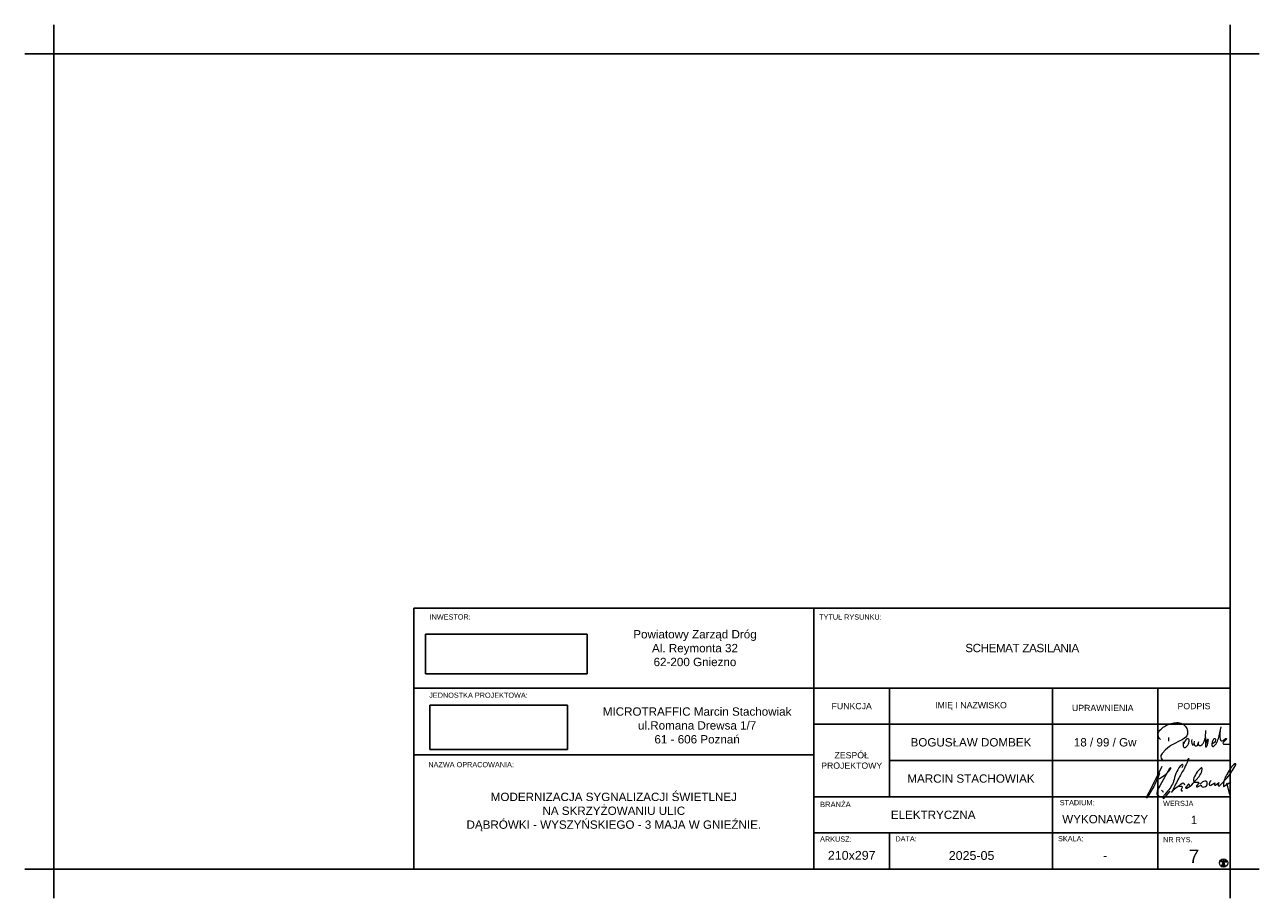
# Paper-space layout 'PE Rysunek 7' of a CAD drawing. Header units: metres. Extents: x 0 to 297, y 0 to 210.
import ezdxf

# ---------------------------------------------------------------- set-up
doc = ezdxf.new("R2010")
doc.units = ezdxf.units.M
doc.header["$LTSCALE"] = 1000
doc.header["$MEASUREMENT"] = 0
for name, color, linetype in [('IR - wydruk', 7, 'Continuous'), ('MT IR - sygnalizatory projektowane', 7, 'Continuous'), ('MT IR - wydruk', 7, 'Continuous'), ('PS - tabelka', 7, 'Continuous')]:
    doc.layers.add(name, color=color, linetype=linetype)
doc.layers.add('MT IR - podpisy', color=7, linetype='Continuous', lineweight=0, true_color=0xffffff)
doc.layers.add('MT IR - wydruk granice', color=255, linetype='Continuous', plot=False)
doc.styles.get("Standard").update_dxf_attribs({"font": 'arial.ttf'})
picture_1 = doc.add_image_def('image1.png', size_in_pixel=(364, 118))
picture_2 = doc.add_image_def('image2.png', size_in_pixel=(317, 78))

# ---------------------------------------------------------------- blocks, each defined once
blk = doc.blocks.new('Podpis_Bogusław_DOMBEK')
at = {"layer": 'MT IR - podpisy', "color": 5}
for points in [[(-0.02, 5.03, -0.443693), (-0.11, 7.22, -0.130118), (2.2, 8.73, -0.074709), (3.56, 9.02, -0.271957), (6, 8.12, -0.127235), (6.49, 7.05, -0.226272), (6.11, 5.57, -0.067186), (4.67, 4.68), (3.14, 3.9, 0.063085), (1.22, 2.55), (0.4, 1.64, 0.669693), (1.11, -0.12)], [(9.06, 4.02, 0.74923), (9.92, 3.69, 0.165442), (10.8, 5.47), (10.92, 7.13)], [(12.76, 5.07, 0.16975), (12.33, 3.62, 0.669492), (12.94, 3.44, 0.116775), (13.67, 4.59, 0.053077), (14.09, 5.87), (14.57, 8.07)], [(14.33, 6.97, 0.083662), (14.32, 5.1, 0.618925), (15.06, 4.73), (15.64, 5.22, -0.935376), (15.84, 5.07), (15.09, 4.24, 0.865664), (15.25, 3.91, 0.075352), (16.71, 3.9)], [(5.48, 4.46, 0.097893), (5.46, 3.42, 0.600981), (6.12, 3.17, 0.153751), (6.84, 4.23, 0.089032), (6.9, 4.92, 0.557983), (6.35, 5.13, 0.180175), (5.63, 3.97)], [(7.52, 4.96, 0.150292), (7.61, 3.89, 0.835728), (8.08, 3.92), (8.14, 4.61)], [(8.08, 3.92, 0.551776), (8.93, 3.53), (9.19, 4.5)], [(10.8, 5.47), (10.8, 3.39, 0.885134), (11.16, 3.37, 0.075804), (11.5, 4.87, 1.038315), (11.28, 4.96, 0.107077), (10.8, 3.39)], [(12.76, 5.07, -1.14846), (13.21, 4.82, -0.282746), (12.44, 3.98)]]:
    blk.add_lwpolyline(points, format="xyb", dxfattribs=at)
blk.add_lwpolyline([(1.95, 5.47), (1.9, 4.65), (2.13, 4.76)], dxfattribs=at)
blk = doc.blocks.new('Podpis_Marcin Stachowiak')
at = {"layer": 'MT IR - podpisy', "color": 5}
for points in [[(9.94, 9.08), (10.23, 9.38, -0.029044), (8.39, 5.72, 0.018926), (6.85, 2.84), (6.03, 1.22, -0.120454), (7.59, 2.7), (8.59, 3.48, -0.691743), (9.11, 3)], [(2.59, 5.13, 0.711921), (3.14, 4.58, 0.110492), (5.82, 6.89, 1.410869), (5.59, 7.03), (3.22, 2.86, 0.093964), (2.5, 1.09, 0.496185), (3, 0.53)], [(8.63, 7.23), (8.82, 7.75, 0.804479), (8.49, 7.9, 0.106667), (7.32, 6.24, 0.044822), (6.66, 4.33, -0.124932), (5.13, 1.61), (4.43, 0.77, 0.112233), (3.97, 0.1, 0.61833), (4.25, -0.17), (5.76, 1.54)], [(10.31, 2.92, 1.025422), (10.05, 3.16), (9.46, 2.55, 0.855184), (9.73, 2.28, 0.101422), (11.28, 3.45), (12.66, 5.06, 0.093278), (13.37, 6.4), (13.42, 6.87, 0.837292), (13.05, 7.06, 0.137716), (11.31, 4.35, 0.510097), (11.85, 3.68), (12.33, 3.71, -0.627679), (12.57, 3.51), (12.02, 2.8, 0.735292), (12.29, 2.59), (13.12, 2.98, 0.377723), (13.92, 2.56, 0.375371), (14.63, 3.4, 0.490424), (14.07, 3.99, 0.218806), (12.92, 3.22)], [(15.6, 4.11, 0.215515), (15.07, 3.31, 0.630377), (15.49, 2.98), (16.47, 3.52), (16.37, 3.16, 0.829563), (16.59, 3.03), (17.41, 3.64), (17.24, 3.06, 0.732242), (17.59, 2.81), (19.38, 4.77), (20.03, 5.59), (20.79, 6.71), (21.5, 7.92, 0.786831), (21.29, 8.11, 0.133637), (20.23, 7.08), (19.34, 5.58, 0.144134), (18.5, 2.64), (20.3, 3.76)], [(3.15, 5.86, -0.043884), (1.56, 2.26), (0.26, 0, -1.051283), (0.05, 0.1)], [(3.62, 1.77, -0.355019), (4.02, 1.34)], [(7.59, 2.7), (8.25, 2.78, -0.6378), (8.58, 2.44), (8.35, 1.99, 0.841947), (8.76, 1.69)]]:
    blk.add_lwpolyline(points, format="xyb", dxfattribs=at)
for points in [[(0.05, 0.1), (1.39, 2.67), (3.8, 7.59)], [(19.28, 3.56), (19.99, 0.81)]]:
    blk.add_lwpolyline(points, dxfattribs=at)

psp = doc.layouts.new('PE Rysunek 7')

# ---------------------------------------------------------------- linework, layer by layer
at = {"layer": 'IR - wydruk', "color": 7}
for p, q in [((207.9, 50.55), (207.9, 24.43)), ((247.05, 50.55), (247.05, 7.01)), ((272.37, 15.72), (272.37, 50.55))]:
    psp.add_line(p, q, dxfattribs=at)
at = {"layer": 'IR - wydruk'}
psp.add_line((207.9, 15.72), (207.9, 7.01), dxfattribs=at)
psp.add_lwpolyline([(289.74, 202.98), (289.74, 202.98), (289.74, 7.01), (7.14, 7.01), (7.14, 202.98), (289.74, 202.98), (289.74, 202.98)], close=True, dxfattribs=at)
at = {"layer": 'IR - wydruk', "color": 7}
for points in [[(93.62, 69.72), (189.74, 69.72), (189.74, 50.53), (93.62, 50.53)], [(189.74, 69.74), (289.74, 69.74), (289.74, 50.55), (189.74, 50.55)], [(93.62, 50.53), (189.74, 50.53), (189.74, 34.53), (93.62, 34.53)], [(189.74, 50.55), (289.74, 50.55), (289.74, 41.85), (189.74, 41.85)], [(207.9, 41.85), (289.74, 41.85), (289.74, 33.14), (207.9, 33.14)], [(93.62, 34.53), (189.74, 34.53), (189.74, 6.99), (93.62, 6.99)], [(207.9, 33.14), (289.74, 33.14), (289.74, 24.43), (207.9, 24.43)], [(207.9, 33.14), (289.74, 33.14), (289.74, 24.43), (207.9, 24.43)], [(189.74, 24.43), (289.74, 24.43), (289.74, 15.72), (189.74, 15.72)], [(189.74, 15.72), (272.37, 15.72), (272.37, 7.01), (189.74, 7.01)], [(289.74, 7.01), (272.37, 7.01), (272.37, 15.72), (289.74, 15.72)]]:
    psp.add_lwpolyline(points, close=True, dxfattribs=at)
at = {"layer": 'IR - wydruk'}
psp.add_lwpolyline([(189.74, 41.85), (189.74, 24.43)], dxfattribs=at)
at = {"layer": 'IR - wydruk', "lineweight": 0}
for points in [[(287.39, 8.89), (287.36, 8.91), (287.39, 8.92), (287.43, 8.9), (287.46, 8.9)], [(287.4, 9.14), (287.44, 9.14), (287.45, 9.13)], [(287.43, 9.12), (287.4, 9.14)], [(287.43, 9.09), (287.41, 9.11), (287.44, 9.11)], [(287.85, 8.87), (287.82, 8.89), (287.79, 8.9), (287.76, 8.92), (287.71, 8.92), (287.68, 8.94), (287.64, 8.95), (287.6, 8.98), (287.57, 9.01), (287.54, 9.01), (287.5, 9.03), (287.47, 9.05), (287.44, 9.07), (287.41, 9.08), (287.44, 9.08)], [(287.5, 9.06), (287.46, 9.07), (287.44, 9.11), (287.5, 9.1)], [(287.53, 9.08), (287.51, 9.11), (287.48, 9.14), (287.45, 9.15), (287.46, 9.12)], [(287.53, 9.08), (287.56, 9.07), (287.59, 9.06), (287.63, 9.05), (287.66, 9.05), (287.7, 9.03), (287.73, 9.02), (287.76, 9), (287.78, 8.98), (287.83, 8.97), (287.86, 8.96), (287.89, 8.94), (287.94, 8.9)], [(287.57, 9), (287.54, 9.03), (287.53, 9.05)], [(287.63, 9.02), (287.66, 9), (287.68, 8.99)], [(287.77, 8.98), (287.78, 8.94), (287.81, 8.92), (287.85, 8.9), (287.89, 8.88)], [(287.87, 8.87), (287.91, 8.89), (287.95, 8.89), (287.98, 8.9), (288.02, 8.9)], [(287.9, 8.94), (287.94, 8.94), (287.99, 8.93), (288.02, 8.92), (288.04, 8.9)], [(288.03, 9.08), (288.01, 9.06), (287.99, 9.03)], [(288.04, 9.09), (288.02, 9.07), (288, 9.04)], [(288.01, 9.03), (287.99, 9.01)], [(288.05, 9.1), (288.02, 9.1), (288.01, 9.07)], [(288.04, 9.05), (288.02, 9.04), (288.01, 8.99)], [(288.04, 9.03), (288.01, 9.01)], [(288.04, 9.01), (288.02, 8.99), (288.01, 8.98)], [(288.04, 9), (288.03, 8.97), (288.01, 8.96)], [(288.01, 8.98), (288.01, 8.95)], [(288.05, 9.07), (288.03, 9.05), (288.02, 9.04)], [(288.05, 8.98), (288.02, 8.96)], [(288.05, 8.96), (288.03, 8.94), (288.02, 8.93)], [(288.02, 8.95), (288.02, 8.93)], [(288.08, 8.93), (288.05, 8.91), (288.02, 8.9)], [(288.06, 9.06), (288.04, 9.03), (288.03, 9.03)], [(288.06, 9.03), (288.03, 9.01)], [(288.15, 9.15), (288.11, 9.16), (288.08, 9.16), (288.04, 9.11)], [(288.06, 9.01), (288.04, 8.98), (288.04, 8.98)], [(288.06, 8.94), (288.04, 8.92)], [(288.09, 9.12), (288.06, 9.1), (288.05, 9.08)], [(288.07, 9.12), (288.05, 9.09), (288.05, 9.08)], [(288.09, 9.08), (288.06, 9.08), (288.05, 9.08)], [(288.08, 9.07), (288.06, 9.05), (288.05, 9.03)], [(288.07, 9.03), (288.05, 9.02)], [(288.07, 9.01), (288.06, 8.98), (288.05, 8.96)], [(288.05, 8.88), (288.08, 8.91), (288.09, 8.93)], [(288.1, 9.15), (288.06, 9.13), (288.06, 9.12)], [(288.08, 8.98), (288.06, 8.96), (288.07, 8.94)], [(288.14, 9.11), (288.11, 9.11), (288.09, 9.08), (288.07, 9.05)], [(288.1, 9.01), (288.07, 9.02), (288.07, 9.05)], [(288.21, 9.01), (288.19, 8.97), (288.17, 8.95), (288.14, 8.95), (288.1, 8.96), (288.08, 8.99), (288.07, 9.02)], [(288.08, 8.97), (288.07, 8.95)], [(288.11, 9.13), (288.08, 9.12), (288.08, 9.11)], [(288.1, 9.11), (288.08, 9.08), (288.08, 9.08)], [(288.09, 8.97), (288.08, 8.94), (288.08, 8.93)], [(288.13, 9.05), (288.1, 9.06), (288.09, 9.04)], [(288.11, 9.05), (288.09, 9.05)], [(288.09, 8.91), (288.09, 8.89)], [(288.13, 9.14), (288.1, 9.14)], [(288.13, 9.11), (288.1, 9.12), (288.1, 9.12)], [(288.12, 9.05), (288.1, 9.03)], [(288.1, 9.01), (288.1, 8.98)], [(288.1, 8.96), (288.12, 8.94), (288.14, 8.94)], [(288.11, 9.05), (288.12, 9.05)], [(288.13, 9), (288.11, 8.98)], [(288.15, 9.13), (288.12, 9.15)], [(288.15, 9.13), (288.12, 9.13)], [(288.15, 9.11), (288.12, 9.12)], [(288.13, 9.05), (288.12, 9.05)], [(288.13, 9.04), (288.12, 9.01), (288.13, 9.01)], [(288.14, 9.01), (288.13, 9)], [(288.13, 8.97), (288.15, 8.97)], [(288.17, 8.91), (288.16, 8.89), (288.13, 8.93)], [(288.14, 9.11), (288.18, 9.11), (288.21, 9.07)], [(288.17, 8.98), (288.14, 8.99), (288.17, 8.98)], [(288.15, 9.11), (288.15, 9.14), (288.18, 9.16), (288.21, 9.14), (288.25, 9.12), (288.27, 9.08)], [(288.15, 9.14), (288.18, 9.15), (288.2, 9.14)], [(288.15, 9.13), (288.18, 9.14), (288.19, 9.14)], [(288.15, 9.13), (288.18, 9.14), (288.19, 9.13)], [(288.15, 9.12), (288.18, 9.12), (288.19, 9.12)], [(288.15, 9.12), (288.18, 9.12), (288.22, 9.11)], [(288.15, 9.11), (288.18, 9.11)], [(288.15, 9.01), (288.16, 9.01)], [(288.19, 8.96), (288.17, 8.94), (288.15, 8.93)], [(288.16, 9.06), (288.19, 9.06), (288.2, 9.05)], [(288.16, 9.05), (288.19, 9.05), (288.2, 9.05)], [(288.16, 9.02), (288.17, 9.01)], [(288.16, 9), (288.18, 8.99)], [(288.17, 9.04), (288.19, 9.04)], [(288.44, 8.86), (288.4, 8.88), (288.36, 8.89), (288.27, 8.89), (288.24, 8.9), (288.21, 8.92), (288.19, 8.95)], [(288.21, 8.9), (288.19, 8.92)], [(288.19, 8.91), (288.19, 8.89)], [(288.2, 9.13), (288.24, 9.12), (288.24, 9.11)], [(288.2, 9.11), (288.23, 9.1)], [(288.21, 9.07), (288.2, 9.04), (288.2, 9.01)], [(288.2, 8.97), (288.21, 8.94), (288.22, 8.93)], [(288.21, 8.98), (288.23, 8.95), (288.23, 8.93)], [(288.23, 9.09), (288.26, 9.08), (288.27, 9.07)], [(288.23, 9.06), (288.26, 9.06)], [(288.23, 9.06), (288.26, 9.05), (288.27, 9.04)], [(288.23, 8.97), (288.24, 8.94)], [(288.24, 9.03), (288.28, 9.03), (288.28, 9.03)], [(288.24, 9.02), (288.28, 9.02), (288.28, 9.01)], [(288.24, 8.94), (288.24, 8.91)], [(288.39, 8.93), (288.35, 8.94), (288.32, 8.94), (288.29, 8.92), (288.24, 8.89)], [(288.25, 8.97), (288.27, 8.95)], [(288.26, 8.96), (288.25, 8.93), (288.25, 8.93)], [(288.26, 9.06), (288.27, 9.06)], [(288.26, 9), (288.28, 8.98), (288.28, 8.98)], [(288.27, 9.04), (288.3, 9.02), (288.29, 9.02)], [(288.27, 9.01), (288.29, 8.98)], [(288.28, 9.03), (288.29, 9.02)], [(288.56, 9), (288.53, 8.98), (288.5, 8.97), (288.45, 8.96), (288.41, 8.94), (288.36, 8.91)], [(288.52, 8.94), (288.49, 8.91), (288.43, 8.9)], [(288.45, 8.86), (288.48, 8.88), (288.51, 8.9), (288.55, 8.91), (288.58, 8.91), (288.62, 8.93), (288.66, 8.94), (288.71, 8.97), (288.74, 8.99), (288.78, 9.01), (288.79, 9.04)], [(288.54, 8.94), (288.51, 8.94), (288.49, 8.94)], [(288.88, 9.13), (288.85, 9.13), (288.81, 9.11), (288.78, 9.1), (288.76, 9.07), (288.72, 9.06), (288.68, 9.04), (288.64, 9.04), (288.6, 9.03), (288.56, 9)], [(288.7, 9.03), (288.67, 9.02), (288.64, 9)], [(288.82, 9.07), (288.85, 9.09), (288.79, 9.1)], [(288.79, 9.06), (288.8, 9.05)], [(288.8, 9.02), (288.83, 9.03), (288.87, 9.05), (288.87, 9.07)], [(288.84, 9.08), (288.82, 9.05), (288.81, 9.05)], [(288.86, 9.07), (288.89, 9.09), (288.86, 9.09)], [(288.89, 9.08), (288.86, 9.07), (288.86, 9.07)], [(288.87, 9.11), (288.9, 9.12), (288.87, 9.12)], [(287.38, 8.86), (287.35, 8.87), (287.39, 8.89)], [(287.38, 8.85), (287.35, 8.85), (287.39, 8.86)], [(288.02, 8.6), (288.01, 8.62), (288, 8.67), (287.99, 8.7), (287.98, 8.74), (287.97, 8.77), (287.94, 8.79), (287.89, 8.79), (287.85, 8.8), (287.81, 8.81), (287.78, 8.81), (287.74, 8.81), (287.71, 8.8), (287.68, 8.8), (287.62, 8.8), (287.54, 8.82), (287.5, 8.82), (287.46, 8.82), (287.43, 8.82), (287.39, 8.83), (287.36, 8.83), (287.4, 8.85)], [(287.48, 8.84), (287.45, 8.85), (287.43, 8.87), (287.4, 8.87), (287.44, 8.89), (287.47, 8.89), (287.49, 8.83)], [(287.5, 8.88), (287.57, 8.88), (287.61, 8.88), (287.65, 8.88), (287.68, 8.88), (287.72, 8.88), (287.75, 8.86), (287.79, 8.87), (287.82, 8.87), (287.86, 8.87), (287.9, 8.85), (287.93, 8.85), (287.95, 8.82), (287.98, 8.78), (288, 8.76), (288.02, 8.74), (288.06, 8.72), (288.09, 8.73), (288.14, 8.76)], [(287.59, 7.67), (287.62, 7.69), (287.65, 7.72), (287.67, 7.76), (287.67, 7.79), (287.69, 7.84), (287.7, 7.87), (287.71, 7.92), (287.72, 7.96), (287.76, 8), (287.8, 8.05), (287.82, 8.07), (287.84, 8.1), (287.87, 8.13), (287.88, 8.18), (287.89, 8.23), (287.91, 8.26), (287.92, 8.31), (287.94, 8.35), (287.96, 8.38), (287.98, 8.42), (287.99, 8.45), (287.99, 8.48), (288.01, 8.51), (288.01, 8.55), (288.02, 8.59)], [(287.62, 7.66), (287.63, 7.68)], [(287.62, 7.66), (287.64, 7.67)], [(287.65, 7.64), (287.63, 7.65)], [(287.64, 7.66), (287.65, 7.68)], [(287.64, 7.65), (287.65, 7.65)], [(288.11, 8.31), (288.09, 8.27), (288.05, 8.22), (288.03, 8.2), (288, 8.17), (287.98, 8.14), (287.96, 8.1), (287.93, 8.07), (287.91, 8.04), (287.89, 8.02), (287.86, 7.99), (287.85, 7.96), (287.83, 7.92), (287.81, 7.88), (287.78, 7.85), (287.76, 7.81), (287.73, 7.77), (287.71, 7.73), (287.71, 7.7), (287.7, 7.67), (287.7, 7.63), (287.67, 7.63)], [(287.67, 7.64), (287.68, 7.64)], [(287.7, 7.72), (287.69, 7.71)], [(287.73, 7.91), (287.71, 7.87), (287.7, 7.81)], [(287.73, 8.87), (287.73, 8.81)], [(287.76, 8.86), (287.73, 8.85)], [(287.74, 8.85), (287.77, 8.83), (287.81, 8.82), (287.84, 8.82)], [(287.82, 7.94), (287.8, 7.9), (287.77, 7.86), (287.75, 7.82)], [(287.8, 8.01), (287.8, 8.04)], [(287.83, 8.02), (287.83, 8.05), (287.86, 8.07)], [(287.84, 8.82), (287.88, 8.8), (287.92, 8.8)], [(287.89, 8.04), (287.87, 8.02), (287.84, 8.01)], [(287.85, 8.06), (287.88, 8.1), (287.89, 8.13), (287.92, 8.14)], [(287.93, 8.89), (287.93, 8.79)], [(287.93, 8.15), (287.96, 8.17), (287.98, 8.19)], [(288.03, 7.56), (288.04, 7.59), (288.03, 7.62), (288.01, 7.65), (287.99, 7.69), (287.99, 7.73), (287.97, 7.77), (287.96, 7.81), (287.96, 7.85), (287.97, 7.88), (287.98, 7.92), (287.99, 7.95), (287.99, 7.99), (288, 8.03), (287.99, 8.08), (287.98, 8.12), (287.98, 8.15), (287.98, 8.19), (287.98, 8.25), (287.98, 8.3), (287.98, 8.34), (287.98, 8.39)], [(288.06, 8.74), (288.02, 8.75), (288.01, 8.78), (287.98, 8.81)], [(288.26, 8.34), (287.98, 8.34)], [(288.07, 7.92), (287.98, 7.92)], [(288.02, 8.87), (288.03, 8.84), (288, 8.83)], [(288, 8.02), (288.02, 7.99), (288.05, 7.95)], [(288.01, 7.87), (288, 7.82), (288, 7.78), (288.01, 7.74), (288.02, 7.69)], [(288.01, 8.5), (288.05, 8.48), (288.05, 8.45), (288.08, 8.42)], [(288.02, 8.6), (288.02, 8.59)], [(288.05, 7.52), (288.02, 7.54), (288.05, 7.57)], [(288.04, 8.88), (288.03, 8.88)], [(288.14, 8.88), (288.09, 8.88), (288.03, 8.88)], [(288.03, 8.83), (288.05, 8.84), (288.06, 8.84)], [(288.09, 8.13), (288.08, 8.1), (288.06, 8.07), (288.03, 8.03)], [(288.07, 7.93), (288.03, 7.93), (288.03, 7.95)], [(288.04, 8.86), (288.07, 8.85)], [(288.07, 7.53), (288.05, 7.53)], [(288.13, 8.2), (288.1, 8.13), (288.1, 8.07), (288.1, 8.02), (288.09, 7.98), (288.06, 7.9), (288.07, 7.85), (288.08, 7.8), (288.07, 7.75), (288.08, 7.7), (288.08, 7.67), (288.08, 7.63), (288.11, 7.6), (288.12, 7.56), (288.14, 7.53)], [(288.07, 7.95), (288.08, 7.96)], [(288.09, 7.53), (288.07, 7.53)], [(288.08, 8.57), (288.08, 8.56)], [(288.13, 8.34), (288.1, 8.34), (288.08, 8.37)], [(288.08, 7.98), (288.09, 7.98)], [(288.11, 7.59), (288.09, 7.58)], [(288.09, 7.53), (288.09, 7.5)], [(288.16, 7.51), (288.14, 7.54), (288.15, 7.58), (288.14, 7.6), (288.13, 7.64), (288.12, 7.69), (288.13, 7.72), (288.11, 7.76), (288.1, 7.81), (288.1, 7.84), (288.1, 7.88), (288.11, 7.91), (288.12, 7.95), (288.13, 7.98), (288.13, 8.02), (288.13, 8.05), (288.13, 8.1), (288.13, 8.16), (288.13, 8.19), (288.14, 8.27)], [(288.11, 7.51), (288.1, 7.51)], [(288.12, 8.88), (288.11, 8.86)], [(288.17, 8.29), (288.17, 8.26), (288.14, 8.27), (288.11, 8.28), (288.12, 8.32)], [(288.13, 8.3), (288.12, 8.31)], [(288.22, 7.92), (288.12, 7.92)], [(288.13, 8.85), (288.15, 8.85)], [(288.13, 8.79), (288.15, 8.79)], [(288.13, 8.7), (288.15, 8.68), (288.15, 8.68)], [(288.13, 8.53), (288.15, 8.53)], [(288.14, 8.3), (288.13, 8.27)], [(288.13, 7.73), (288.14, 7.73)], [(288.13, 7.52), (288.13, 7.52)], [(288.14, 7.52), (288.13, 7.51)], [(288.25, 8.88), (288.14, 8.88)], [(288.14, 7.96), (288.14, 7.92), (288.14, 7.92)], [(288.15, 7.66), (288.14, 7.71), (288.14, 7.75), (288.15, 7.81)], [(288.17, 8.73), (288.15, 8.7)], [(288.15, 8.51), (288.15, 8.51)], [(288.2, 8.38), (288.19, 8.35), (288.15, 8.34)], [(288.17, 7.86), (288.16, 7.9), (288.15, 7.91)], [(288.17, 8.88), (288.16, 8.85)], [(288.79, 8.86), (288.76, 8.86), (288.71, 8.86), (288.68, 8.87), (288.64, 8.87), (288.6, 8.87), (288.57, 8.86), (288.53, 8.85), (288.48, 8.86), (288.44, 8.86), (288.41, 8.85), (288.38, 8.84), (288.35, 8.83), (288.32, 8.8), (288.29, 8.79), (288.27, 8.75), (288.24, 8.73), (288.2, 8.73), (288.16, 8.76)], [(288.16, 8.32), (288.16, 8.28), (288.16, 8.27)], [(288.19, 8.14), (288.18, 8.1), (288.16, 8.07), (288.16, 8.02), (288.17, 7.98)], [(288.19, 7.56), (288.17, 7.55), (288.16, 7.56)], [(288.23, 8.25), (288.2, 8.28), (288.17, 8.33)], [(288.4, 7.82), (288.38, 7.84), (288.35, 7.87), (288.33, 7.95), (288.32, 7.99), (288.3, 8.03), (288.29, 8.07), (288.26, 8.11), (288.23, 8.15), (288.21, 8.18), (288.17, 8.25)], [(288.2, 7.99), (288.17, 7.97)], [(288.17, 7.96), (288.19, 7.94), (288.22, 7.93)], [(288.18, 8.75), (288.22, 8.74), (288.25, 8.74)], [(288.18, 7.92), (288.19, 7.9)], [(288.2, 8.58), (288.22, 8.57)], [(288.22, 8.58), (288.2, 8.58)], [(288.27, 8.47), (288.27, 8.44), (288.27, 8.41), (288.27, 8.36), (288.27, 8.32), (288.28, 8.28), (288.27, 8.24), (288.27, 8.2), (288.27, 8.14), (288.26, 8.11), (288.23, 8.01), (288.23, 7.98), (288.22, 7.95), (288.21, 7.91), (288.2, 7.86), (288.21, 7.8), (288.21, 7.76), (288.21, 7.67), (288.21, 7.64), (288.22, 7.6), (288.24, 7.57), (288.27, 7.56), (288.3, 7.54), (288.34, 7.53), (288.37, 7.53)], [(288.25, 8.84), (288.21, 8.85)], [(288.26, 8.49), (288.23, 8.48), (288.21, 8.42)], [(288.25, 8.88), (288.25, 8.88)], [(288.26, 8.87), (288.26, 8.84)], [(288.26, 8.49), (288.28, 8.52), (288.27, 8.56), (288.27, 8.62)], [(288.27, 8.62), (288.28, 8.66), (288.3, 8.7), (288.3, 8.73), (288.31, 8.76), (288.35, 8.79), (288.38, 8.79), (288.43, 8.79), (288.46, 8.79), (288.51, 8.79), (288.54, 8.79), (288.57, 8.78), (288.6, 8.78), (288.65, 8.78), (288.68, 8.79), (288.71, 8.79), (288.74, 8.8), (288.79, 8.8), (288.82, 8.8), (288.85, 8.8), (288.88, 8.8), (288.93, 8.81), (288.9, 8.82), (288.93, 8.83), (288.89, 8.85)], [(288.34, 8.87), (288.32, 8.83), (288.28, 8.79)], [(288.31, 8.75), (288.29, 8.77)], [(288.35, 8.03), (288.32, 8.06), (288.3, 8.1)], [(288.36, 8.14), (288.34, 8.19), (288.31, 8.23)], [(288.33, 7.99), (288.36, 7.96), (288.41, 7.91), (288.43, 7.88), (288.46, 7.83), (288.47, 7.8), (288.49, 7.73)], [(288.34, 8.89), (288.34, 8.78)], [(288.34, 7.53), (288.37, 7.54), (288.38, 7.51)], [(288.36, 8.19), (288.36, 8.15), (288.36, 8.12)], [(288.41, 7.98), (288.37, 7.99), (288.36, 8.02), (288.36, 8.06)], [(288.4, 8), (288.37, 8.02), (288.37, 8.02)], [(288.52, 8.82), (288.47, 8.81), (288.42, 8.8), (288.38, 8.79)], [(288.46, 7.75), (288.43, 7.79), (288.4, 7.87)], [(288.54, 7.59), (288.51, 7.61), (288.51, 7.64), (288.49, 7.68), (288.47, 7.72), (288.43, 7.76), (288.41, 7.78), (288.4, 7.82)], [(288.51, 7.65), (288.54, 7.66), (288.57, 7.69)], [(288.55, 8.85), (288.55, 8.79)], [(288.62, 7.62), (288.58, 7.63), (288.57, 7.6)], [(288.64, 7.69), (288.61, 7.66), (288.6, 7.66)], [(288.64, 7.68), (288.61, 7.66)], [(288.94, 8.86), (288.91, 8.88), (288.88, 8.88), (288.84, 8.89), (288.8, 8.87), (288.79, 8.8)], [(288.8, 8.81), (288.83, 8.82), (288.85, 8.83)], [(288.81, 8.84), (288.84, 8.83), (288.88, 8.86)], [(288.93, 8.85), (288.92, 8.86)]]:
    psp.add_lwpolyline(points, dxfattribs=at)
for points in [[(288.19, 9.1, 0.390937), (288.23, 9.1)], [(288.2, 9.1, 0.640386), (288.23, 9.08)], [(288.2, 9.09, 0.640386), (288.23, 9.07)], [(288.21, 9.04, 0.514556), (288.24, 9.01)], [(288.21, 9.01, 0.514556), (288.25, 8.98)], [(288.22, 9.06, 0.345868), (288.25, 9.04)], [(288.22, 9.05, 0.514556), (288.25, 9.03)], [(288.22, 9.01, 0.334136), (288.25, 8.99)], [(288.27, 9.06, 0.514556), (288.23, 9.07)], [(288.27, 8.97, 0.519755), (288.24, 9)], [(288.66, 7.69), (288.62, 7.68), (288.58, 7.68), (288.56, 7.7), (288.53, 7.74), (288.49, 7.86), (288.47, 7.9), (288.45, 7.94), (288.43, 7.97), (288.41, 8.01), (288.41, 8.04), (288.4, 8.07), (288.38, 8.1), (288.37, 8.18), (288.36, 8.21), (288.35, 8.25), (288.34, 8.29), (288.32, 8.31), (288.3, 8.35), (288.29, 8.4, 0.197163), (288.28, 8.46), (288.25, 8.48)]]:
    psp.add_lwpolyline(points, format="xyb", dxfattribs=at)
psp.add_circle((288.14, 8.51), 0.999, dxfattribs=at)
at = {"layer": 'MT IR - wydruk granice'}
for points in [[(7.14, 202.98), (7.14, 209.98)], [(7.14, 202.98), (7.14, 209.98)], [(289.74, 202.98), (289.74, 209.98)], [(289.74, 202.98), (289.74, 209.98)], [(0.14, 202.98), (7.14, 202.98)], [(0.14, 202.98), (7.14, 202.98)], [(296.74, 202.98), (289.74, 202.98)], [(296.74, 202.98), (289.74, 202.98)], [(0.14, 7.01), (7.14, 7.01)], [(7.14, 7.01), (7.14, 0.01)], [(296.74, 7.01), (289.74, 7.01)], [(289.74, 7.01), (289.74, 0.01)]]:
    psp.add_lwpolyline(points, dxfattribs=at)

# ---------------------------------------------------------------- block references
at = {"layer": 'MT IR - podpisy', "color": 5}
for name, p in [('Podpis_Bogusław_DOMBEK', (272.99, 33.18)), ('Podpis_Marcin Stachowiak', (269.6, 24.21))]:
    psp.add_blockref(name, p, dxfattribs=at)

# ---------------------------------------------------------------- texts
at = {"layer": 'IR - wydruk', "color": 7, "lineweight": 5, "char_height": 1.25, "attachment_point": 1}
for s, insert, width in [('INWESTOR:', (97.4, 68.26), 18.3288), ('TYTUŁ RYSUNKU:', (190.99, 68.24), 18.3288), ('JEDNOSTKA PROJEKTOWA:', (97.33, 49.45), 24.0717), ('NAZWA OPRACOWANIA:', (97.11, 32.76), 21.3565), ('STADIUM:', (248.8, 23.62), 18.3288), ('WERSJA', (273.62, 23.45), 18.3288), ('ARKUSZ:', (191.22, 14.87), 18.3288), ('DATA:', (209.31, 14.93), 18.3288), ('SKALA:', (248.39, 14.97), 18.3288), ('NR RYS.', (273.62, 14.74), 18.3288)]:
    psp.add_mtext(s, dxfattribs=dict(at, insert=insert, width=width))
at = {"layer": 'IR - wydruk', "color": 7, "attachment_point": 5}
for s, insert, char_height, width in [('{\\T0.95;SCHEMAT ZASILANIA}', (239.74, 60.15), 2, 100), ('MICROTRAFFIC Marcin Stachowiak\\Pul.Romana Drewsa 1/7\\P61 - 606 Poznań', (161.68, 41.55), 2, 58.1635), ('FUNKCJA', (198.82, 46.2), 1.5, 18.1584), ('IMIĘ I NAZWISKO', (227.47, 46.2), 1.5, 39.1559), ('UPRAWNIENIA', (259.13, 45.75), 1.5, 45.7187), ('PODPIS', (281.05, 46.2), 1.5, 17.37), ('BOGUSŁAW DOMBEK', (227.47, 37.49), 2, 39.1559), ('ZESPÓŁ\\PPROJEKTOWY', (198.82, 33.14), 1.5, 18.1584), ('MARCIN STACHOWIAK', (227.47, 28.78), 2, 39.1559), ('BRANŻA', (194.9, 22.58), 1.3, 10.3227), ('ELEKTRYCZNA', (218.39, 20.07), 2, 57.3143), ('WYKONAWCZY', (259.71, 19.03), 2, 25.3156), ('1', (281.05, 18.84), 2, 17.37), ('7', (281.05, 10.13), 3.21, 17.37), ('210x297', (198.82, 10.32), 2.138, 18.1584), ('2025-05', (227.62, 10.28), 2.138, 38.8636), ('-', (259.71, 10.32), 2.14, 25.3156)]:
    psp.add_mtext(s, dxfattribs=dict(at, insert=insert, char_height=char_height, width=width))
at = {"layer": 'MT IR - wydruk', "color": 7, "char_height": 2, "attachment_point": 5}
for s, insert, width in [('Powiatowy Zarząd Dróg\\PAl. Reymonta 32\\P62-200 Gniezno', (161.17, 60.13), 57.1405), ('MODERNIZACJA SYGNALIZACJI ŚWIETLNEJ\\PNA SKRZYŻOWANIU ULIC\\PDĄBRÓWKI - WYSZYŃSKIEGO - 3 MAJA W GNIEŹNIE.', (141.67, 20.76), 96.1279)]:
    psp.add_mtext(s, dxfattribs=dict(at, insert=insert, width=width))
at = {"layer": 'PS - tabelka', "color": 7, "insert": (259.71, 37.49), "char_height": 2, "width": 25.3156, "attachment_point": 5}
psp.add_mtext('18 / 99 / Gw', dxfattribs=at)

# ---------------------------------------------------------------- pictures from other files: only their frames are drawn
at = {"layer": 'IR - wydruk', "color": 7, "true_color": 0xffffff}
image = psp.add_image(picture_1, insert=(97.49, 35.77), size_in_units=(33.02, 10.7), dxfattribs=at)
image.dxf.flags = 7
at = {"layer": 'MT IR - sygnalizatory projektowane', "color": 7, "true_color": 0xffffff}
image = psp.add_image(picture_2, insert=(96.43, 53.96), size_in_units=(38.86, 9.56), dxfattribs=at)
image.dxf.flags = 7

doc.saveas('drawing.dxf')
